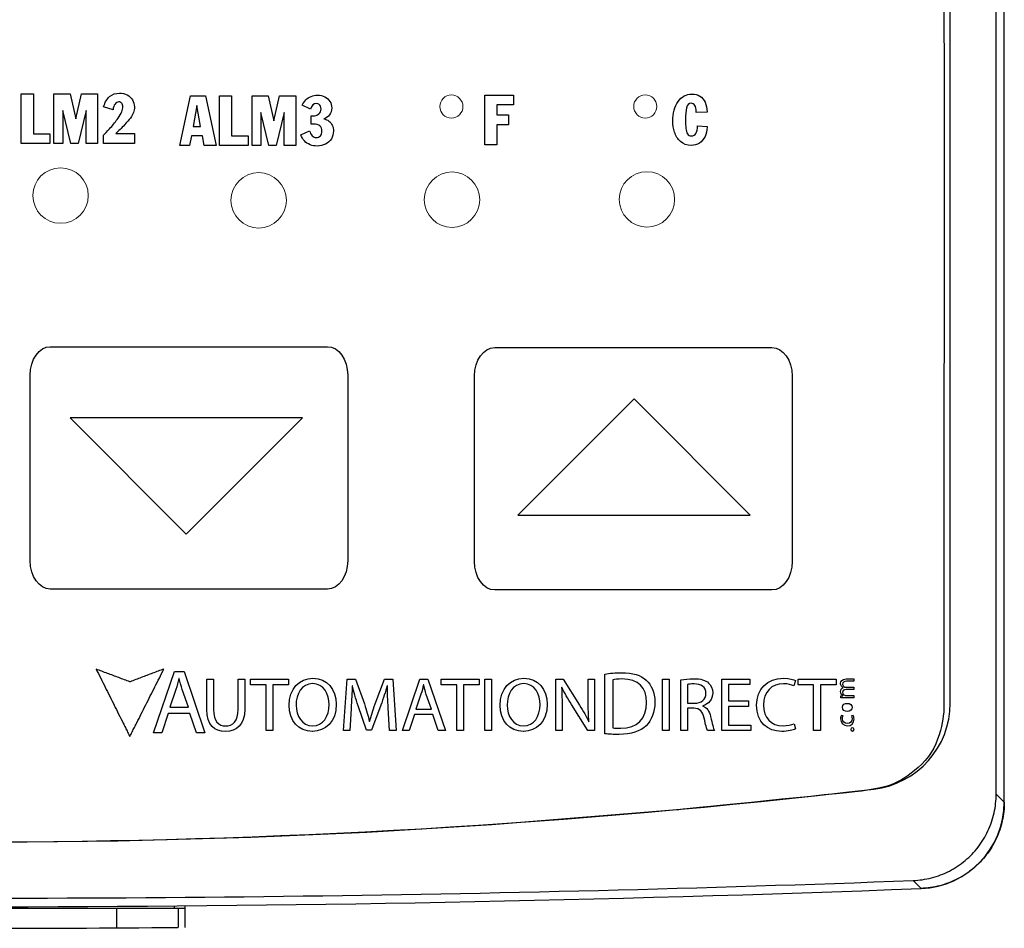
# Model space of a CAD drawing. Header units: inches. Extents: x 515.8 to 530.8, y 504.7 to 513.4.
# Tile 4 of 17: x 519.2 to 521, y 504.7 to 506.4. Entities that reach past the tile are written whole.
import ezdxf

# ---------------------------------------------------------------- set-up
doc = ezdxf.new("R2010")
doc.units = ezdxf.units.IN
doc.header["$LTSCALE"] = 8
doc.header["$MEASUREMENT"] = 0
doc.layers.add('layer 1', color=7, linetype='Continuous')

msp = doc.modelspace()

# ---------------------------------------------------------------- linework, layer by layer
at = {"color": 7, "linetype": 'Continuous'}
for p, q in [((520.9676, 504.9545), (520.9676, 508.3521)), ((520.9527, 504.9687), (520.9527, 508.3379)), ((520.869, 505.1349), (520.869, 508.1717)), ((519.4524, 504.7651), (519.4524, 504.761)), ((519.4721, 504.7652), (519.4721, 504.7259)), ((518.6835, 504.761), (519.4721, 504.761)), ((519.3474, 504.761), (519.3474, 504.725)), ((519.4597, 504.761), (519.4597, 504.7258))]:
    msp.add_line(p, q, dxfattribs=at)
for centre, radius, start, end in [((520.7113, 505.1349), 0.1577, 276.6822, 0), ((519.0778, 519.0772), 14.1954, 263.31779, 276.68221), ((520.8098, 504.9545), 0.1577, 272.1987, 0), ((519.0778, 550.0667), 45.3032, 267.80115, 272.19885), ((519.0778, 550.0169), 45.2927, 269.51695, 270.48305)]:
    msp.add_arc(centre, radius, start, end, dxfattribs=at)
for points, start_tangent, end_tangent in [([(520.801, 504.8113), (520.8347, 504.8163), (520.8673, 504.8287), (520.8962, 504.8479), (520.9198, 504.8723), (520.9378, 504.9019), (520.949, 504.9349), (520.9527, 504.9687)], (0.999301, 0.037385), (0, 1)), ([(520.9527, 504.9687), (520.9577, 504.964), (520.9626, 504.9592), (520.9676, 504.9544)], (0.720434, -0.693523), (0.720544, -0.693409)), ([(520.9676, 504.9544), (520.9639, 504.9206), (520.9527, 504.8876), (520.9347, 504.858), (520.9111, 504.8335), (520.8822, 504.8143), (520.8497, 504.8019), (520.816, 504.7969)], (0, -1), (-0.999264, -0.038368)), ([(517.3547, 504.8113), (518.5033, 504.7827), (519.6523, 504.7827), (520.801, 504.8113)], (0.999301, -0.037385), (0.999301, 0.037385)), ([(520.801, 504.8113), (520.806, 504.8065), (520.811, 504.8017), (520.816, 504.7969)], (0.72164, -0.692268), (0.721751, -0.692153))]:
    msp.add_spline(points, degree=3, dxfattribs=dict(at, start_tangent=start_tangent, end_tangent=end_tangent))
at = {"layer": 'layer 1', "color": 7}
for points in [[(520.8574, 506.4866), (520.8574, 506.4866), (520.858, 506.1927), (520.858, 506.1927)], [(519.1737, 506.1562), (519.1737, 506.1562), (519.1737, 506.2464), (519.1737, 506.2464)], [(519.1737, 506.2464), (519.1737, 506.2464), (519.1957, 506.2464), (519.1957, 506.2464)], [(519.1957, 506.2464), (519.1957, 506.2464), (519.1957, 506.1734), (519.1957, 506.1734)], [(519.2332, 506.1562), (519.2332, 506.1562), (519.2332, 506.2464), (519.2332, 506.2464)], [(519.2332, 506.2464), (519.2332, 506.2464), (519.2628, 506.2464), (519.2628, 506.2464)], [(519.2628, 506.2464), (519.2628, 506.2464), (519.2731, 506.2012), (519.2731, 506.2012)], [(519.2731, 506.2012), (519.2731, 506.2012), (519.2836, 506.2464), (519.2836, 506.2464)], [(519.2836, 506.2464), (519.2836, 506.2464), (519.313, 506.2464), (519.313, 506.2464)], [(519.313, 506.2464), (519.313, 506.2464), (519.313, 506.1562), (519.313, 506.1562)], [(519.3239, 506.2227), (519.3262, 506.231), (519.3298, 506.2373), (519.3348, 506.2416)], [(519.3668, 506.2446), (519.3709, 506.2424), (519.3742, 506.2394), (519.3765, 506.2355)], [(519.4627, 506.1526), (519.4627, 506.1526), (519.4822, 506.2428), (519.4822, 506.2428)], [(519.4822, 506.2428), (519.4822, 506.2428), (519.5101, 506.2428), (519.5101, 506.2428)], [(519.5101, 506.2428), (519.5101, 506.2428), (519.5292, 506.1526), (519.5292, 506.1526)], [(519.5352, 506.1526), (519.5352, 506.1526), (519.5352, 506.2428), (519.5352, 506.2428)], [(519.5352, 506.2428), (519.5352, 506.2428), (519.5571, 506.2428), (519.5571, 506.2428)], [(519.5571, 506.2428), (519.5571, 506.2428), (519.5571, 506.1698), (519.5571, 506.1698)], [(519.5947, 506.1526), (519.5947, 506.1526), (519.5947, 506.2428), (519.5947, 506.2428)], [(519.5947, 506.2428), (519.5947, 506.2428), (519.6243, 506.2428), (519.6243, 506.2428)], [(519.6243, 506.2428), (519.6243, 506.2428), (519.6345, 506.1975), (519.6345, 506.1975)], [(519.6345, 506.1975), (519.6345, 506.1975), (519.6451, 506.2428), (519.6451, 506.2428)], [(519.6451, 506.2428), (519.6451, 506.2428), (519.6745, 506.2428), (519.6745, 506.2428)], [(519.6745, 506.2428), (519.6745, 506.2428), (519.6745, 506.1526), (519.6745, 506.1526)], [(519.6928, 506.2355), (519.6956, 506.2383), (519.6988, 506.2405), (519.7026, 506.242)], [(519.7276, 506.2413), (519.7316, 506.2392), (519.7347, 506.2364), (519.7369, 506.2328)], [(520.0198, 506.1538), (520.0198, 506.1538), (520.0198, 506.244), (520.0198, 506.244)], [(520.0198, 506.244), (520.0198, 506.244), (520.0721, 506.244), (520.0721, 506.244)], [(520.0721, 506.244), (520.0721, 506.244), (520.0721, 506.2268), (520.0721, 506.2268)], [(520.3724, 506.2327), (520.3755, 506.2371), (520.3792, 506.2404), (520.3835, 506.2428)], [(520.4122, 506.2425), (520.4163, 506.2399), (520.4194, 506.2361), (520.4216, 506.2312)], [(519.3411, 506.2176), (519.3411, 506.2176), (519.3239, 506.2227), (519.3239, 506.2227)], [(519.3447, 506.2279), (519.3427, 506.2253), (519.3415, 506.2218), (519.3411, 506.2176)], [(519.4941, 506.2251), (519.4941, 506.2251), (519.4876, 506.1869), (519.4876, 506.1869)], [(519.5009, 506.1869), (519.5009, 506.1869), (519.4941, 506.2251), (519.4941, 506.2251)], [(519.6865, 506.2259), (519.6879, 506.2295), (519.69, 506.2328), (519.6928, 506.2355)], [(519.7014, 506.2185), (519.7014, 506.2185), (519.6865, 506.2259), (519.6865, 506.2259)], [(520.0721, 506.2268), (520.0721, 506.2268), (520.0417, 506.2268), (520.0417, 506.2268)], [(520.0417, 506.2268), (520.0417, 506.2268), (520.0417, 506.2081), (520.0417, 506.2081)], [(520.3652, 506.2169), (520.3669, 506.223), (520.3693, 506.2283), (520.3724, 506.2327)], [(520.4053, 506.2149), (520.4053, 506.2192), (520.4045, 506.2227), (520.4027, 506.2254)], [(520.4216, 506.2312), (520.4238, 506.2263), (520.4251, 506.2203), (520.4253, 506.2133)], [(519.2495, 506.216), (519.2495, 506.216), (519.2495, 506.1562), (519.2495, 506.1562)], [(519.2643, 506.1562), (519.2643, 506.1562), (519.2495, 506.216), (519.2495, 506.216)], [(519.2921, 506.216), (519.2921, 506.216), (519.2773, 506.1562), (519.2773, 506.1562)], [(519.2921, 506.1562), (519.2921, 506.1562), (519.2921, 506.216), (519.2921, 506.216)], [(519.3438, 506.1935), (519.3459, 506.1962), (519.3481, 506.1991), (519.3505, 506.2025)], [(519.3729, 506.2024), (519.3703, 506.1988), (519.3667, 506.1947), (519.3621, 506.19)], [(519.3784, 506.2124), (519.3773, 506.2093), (519.3755, 506.2059), (519.3729, 506.2024)], [(519.611, 506.2124), (519.611, 506.2124), (519.611, 506.1526), (519.611, 506.1526)], [(519.6257, 506.1526), (519.6257, 506.1526), (519.611, 506.2124), (519.611, 506.2124)], [(519.6536, 506.2124), (519.6536, 506.2124), (519.6387, 506.1526), (519.6387, 506.1526)], [(519.6536, 506.1526), (519.6536, 506.1526), (519.6536, 506.2124), (519.6536, 506.2124)], [(519.7026, 506.1912), (519.7026, 506.1912), (519.7026, 506.2066), (519.7026, 506.2066)], [(519.7364, 506.2084), (519.7338, 506.2049), (519.7302, 506.2024), (519.7255, 506.201)], [(519.7255, 506.201), (519.7292, 506.2002), (519.7323, 506.1989), (519.735, 506.1969)], [(520.0417, 506.2081), (520.0417, 506.2081), (520.0626, 506.2081), (520.0626, 506.2081)], [(520.0626, 506.2081), (520.0626, 506.2081), (520.0626, 506.1903), (520.0626, 506.1903)], [(520.4051, 506.2126), (520.4051, 506.2126), (520.4053, 506.2149), (520.4053, 506.2149)], [(520.4253, 506.2133), (520.4253, 506.2133), (520.4051, 506.2126), (520.4051, 506.2126)], [(519.3252, 506.1726), (519.3301, 506.1778), (519.3339, 506.1819), (519.3366, 506.185)], [(519.3366, 506.185), (519.3394, 506.1881), (519.3418, 506.1909), (519.3438, 506.1935)], [(519.3621, 506.19), (519.3566, 506.1841), (519.3512, 506.1789), (519.346, 506.1745)], [(519.4876, 506.1869), (519.4876, 506.1869), (519.5009, 506.1869), (519.5009, 506.1869)], [(520.0417, 506.1903), (520.0417, 506.1903), (520.0417, 506.1538), (520.0417, 506.1538)], [(520.0626, 506.1903), (520.0626, 506.1903), (520.0417, 506.1903), (520.0417, 506.1903)], [(520.3864, 506.1836), (520.3868, 506.1795), (520.3878, 506.1762), (520.3894, 506.1736)], [(520.4079, 506.1881), (520.4079, 506.1881), (520.4252, 506.187), (520.4252, 506.187)], [(520.4252, 506.1859), (520.4252, 506.1795), (520.424, 506.1737), (520.4215, 506.1687)], [(520.4252, 506.187), (520.4252, 506.187), (520.4252, 506.1859), (520.4252, 506.1859)], [(520.858, 506.1927), (520.858, 506.1927), (520.858, 505.9), (520.858, 505.9)], [(519.1957, 506.1734), (519.1957, 506.1734), (519.226, 506.1734), (519.226, 506.1734)], [(519.226, 506.1734), (519.226, 506.1734), (519.226, 506.1562), (519.226, 506.1562)], [(519.3239, 506.1711), (519.3239, 506.1711), (519.3252, 506.1726), (519.3252, 506.1726)], [(519.3239, 506.1562), (519.3239, 506.1562), (519.3239, 506.1711), (519.3239, 506.1711)], [(519.346, 506.1745), (519.346, 506.1745), (519.3801, 506.1745), (519.3801, 506.1745)], [(519.3801, 506.1745), (519.3801, 506.1745), (519.3801, 506.1562), (519.3801, 506.1562)], [(519.4844, 506.17), (519.4844, 506.17), (519.4809, 506.1526), (519.4809, 506.1526)], [(519.5041, 506.17), (519.5041, 506.17), (519.4844, 506.17), (519.4844, 506.17)], [(519.5076, 506.1526), (519.5076, 506.1526), (519.5041, 506.17), (519.5041, 506.17)], [(519.5571, 506.1698), (519.5571, 506.1698), (519.5875, 506.1698), (519.5875, 506.1698)], [(519.5875, 506.1698), (519.5875, 506.1698), (519.5875, 506.1526), (519.5875, 506.1526)], [(519.6838, 506.1721), (519.6838, 506.1721), (519.6999, 506.1791), (519.6999, 506.1791)], [(519.6903, 506.1608), (519.6875, 506.1639), (519.6853, 506.1677), (519.6838, 506.1721)], [(519.6999, 506.1791), (519.7008, 506.1753), (519.7023, 506.1724), (519.7045, 506.1702)], [(519.7395, 506.1646), (519.7369, 506.1604), (519.7334, 506.1572), (519.7289, 506.1548)], [(520.3767, 506.1595), (520.3716, 506.1642), (520.3681, 506.1698), (520.3659, 506.1765)], [(520.4215, 506.1687), (520.4191, 506.1636), (520.4156, 506.1596), (520.4112, 506.1568)], [(519.226, 506.1562), (519.226, 506.1562), (519.1737, 506.1562), (519.1737, 506.1562)], [(519.2495, 506.1562), (519.2495, 506.1562), (519.2332, 506.1562), (519.2332, 506.1562)], [(519.2773, 506.1562), (519.2773, 506.1562), (519.2643, 506.1562), (519.2643, 506.1562)], [(519.313, 506.1562), (519.313, 506.1562), (519.2921, 506.1562), (519.2921, 506.1562)], [(519.3801, 506.1562), (519.3801, 506.1562), (519.3239, 506.1562), (519.3239, 506.1562)], [(519.4809, 506.1526), (519.4809, 506.1526), (519.4627, 506.1526), (519.4627, 506.1526)], [(519.5292, 506.1526), (519.5292, 506.1526), (519.5076, 506.1526), (519.5076, 506.1526)], [(519.5875, 506.1526), (519.5875, 506.1526), (519.5352, 506.1526), (519.5352, 506.1526)], [(519.611, 506.1526), (519.611, 506.1526), (519.5947, 506.1526), (519.5947, 506.1526)], [(519.6387, 506.1526), (519.6387, 506.1526), (519.6257, 506.1526), (519.6257, 506.1526)], [(519.6745, 506.1526), (519.6745, 506.1526), (519.6536, 506.1526), (519.6536, 506.1526)], [(519.7006, 506.1537), (519.6966, 506.1554), (519.6932, 506.1577), (519.6903, 506.1608)], [(520.0417, 506.1538), (520.0417, 506.1538), (520.0198, 506.1538), (520.0198, 506.1538)], [(520.3961, 506.1526), (520.3882, 506.1526), (520.3817, 506.1549), (520.3767, 506.1595)], [(520.4112, 506.1568), (520.4067, 506.154), (520.4017, 506.1526), (520.3961, 506.1526)], [(520.858, 505.9), (520.858, 505.9), (520.8574, 505.6096), (520.8574, 505.6096)], [(519.1898, 505.7333), (519.1898, 505.762), (519.2062, 505.7853), (519.2266, 505.7853)], [(519.2266, 505.7853), (519.2266, 505.7853), (519.7326, 505.7853), (519.7326, 505.7853)], [(519.7326, 505.7853), (519.7529, 505.7853), (519.7694, 505.762), (519.7694, 505.7333)], [(520.0008, 505.7318), (520.0008, 505.7604), (520.0173, 505.7837), (520.0376, 505.7837)], [(520.0376, 505.7837), (520.0376, 505.7837), (520.5436, 505.7837), (520.5436, 505.7837)], [(520.5436, 505.7837), (520.5639, 505.7837), (520.5804, 505.7604), (520.5804, 505.7318)], [(519.1898, 505.395), (519.1898, 505.395), (519.1898, 505.7333), (519.1898, 505.7333)], [(519.7694, 505.7333), (519.7694, 505.7333), (519.7694, 505.395), (519.7694, 505.395)], [(520.0008, 505.3935), (520.0008, 505.3935), (520.0008, 505.7318), (520.0008, 505.7318)], [(520.5804, 505.7318), (520.5804, 505.7318), (520.5804, 505.3935), (520.5804, 505.3935)], [(520.2919, 505.6904), (520.2919, 505.6904), (520.0798, 505.4782), (520.0798, 505.4782)], [(520.5037, 505.4782), (520.5037, 505.4782), (520.2919, 505.6904), (520.2919, 505.6904)], [(519.6866, 505.6556), (519.6866, 505.6556), (519.2626, 505.6556), (519.2626, 505.6556)], [(519.2626, 505.6556), (519.2626, 505.6556), (519.4744, 505.4434), (519.4744, 505.4434)], [(519.4744, 505.4434), (519.4744, 505.4434), (519.6866, 505.6556), (519.6866, 505.6556)], [(520.8574, 505.6096), (520.8574, 505.6096), (520.8574, 505.3192), (520.8574, 505.3192)], [(520.0798, 505.4782), (520.0798, 505.4782), (520.5037, 505.4782), (520.5037, 505.4782)], [(519.2266, 505.343), (519.2062, 505.343), (519.1898, 505.3663), (519.1898, 505.395)], [(519.7694, 505.395), (519.7694, 505.3663), (519.7529, 505.343), (519.7326, 505.343)], [(520.0376, 505.3415), (520.0173, 505.3415), (520.0008, 505.3647), (520.0008, 505.3935)], [(520.5804, 505.3935), (520.5804, 505.3647), (520.5639, 505.3415), (520.5436, 505.3415)], [(519.7326, 505.343), (519.7326, 505.343), (519.2266, 505.343), (519.2266, 505.343)], [(520.5436, 505.3415), (520.5436, 505.3415), (520.0376, 505.3415), (520.0376, 505.3415)], [(520.8574, 505.3192), (520.8574, 505.3192), (520.8574, 505.1216), (520.8574, 505.1216)], [(519.3103, 505.197), (519.3131, 505.1915), (519.3158, 505.186), (519.3186, 505.1806)], [(519.3206, 505.1931), (519.3172, 505.1943), (519.3138, 505.1956), (519.3103, 505.197)], [(519.4338, 505.1972), (519.4304, 505.1959), (519.427, 505.1947), (519.4235, 505.1934)], [(519.4256, 505.1808), (519.4283, 505.1863), (519.4311, 505.1917), (519.4338, 505.1972)], [(519.3186, 505.1806), (519.3213, 505.1751), (519.324, 505.1696), (519.3267, 505.1641)], [(519.3309, 505.1892), (519.3275, 505.1905), (519.324, 505.1918), (519.3206, 505.1931)], [(519.3412, 505.1854), (519.3378, 505.1866), (519.3343, 505.1879), (519.3309, 505.1892)], [(519.3515, 505.1815), (519.3481, 505.1828), (519.3447, 505.1841), (519.3412, 505.1854)], [(519.3618, 505.1777), (519.3584, 505.179), (519.3549, 505.1802), (519.3515, 505.1815)], [(519.3718, 505.1739), (519.3684, 505.1752), (519.3651, 505.1764), (519.3618, 505.1777)], [(519.3824, 505.1779), (519.3789, 505.1766), (519.3755, 505.1753), (519.3721, 505.174)], [(519.4132, 505.1895), (519.4098, 505.1882), (519.4064, 505.1869), (519.4029, 505.1856)], [(519.4235, 505.1934), (519.4201, 505.1921), (519.4167, 505.1908), (519.4132, 505.1895)], [(519.4152, 505.0809), (519.4152, 505.0809), (519.4533, 505.1929), (519.4533, 505.1929)], [(519.4174, 505.1645), (519.4201, 505.1699), (519.4228, 505.1754), (519.4256, 505.1808)], [(519.4533, 505.1929), (519.4533, 505.1929), (519.4708, 505.1929), (519.4708, 505.1929)], [(519.4613, 505.1801), (519.4598, 505.1736), (519.4579, 505.1666), (519.4558, 505.1598)], [(519.4618, 505.1801), (519.4618, 505.1801), (519.4613, 505.1801), (519.4613, 505.1801)], [(519.4674, 505.1596), (519.4651, 505.1669), (519.4634, 505.1736), (519.4618, 505.1801)], [(519.4708, 505.1929), (519.4708, 505.1929), (519.5089, 505.0809), (519.5089, 505.0809)], [(519.5122, 505.1235), (519.5122, 505.1235), (519.5122, 505.1788), (519.5122, 505.1788)], [(519.5122, 505.1788), (519.5122, 505.1788), (519.5245, 505.1788), (519.5245, 505.1788)], [(519.5245, 505.1788), (519.5245, 505.1788), (519.5245, 505.1231), (519.5245, 505.1231)], [(519.5692, 505.1231), (519.5692, 505.1231), (519.5692, 505.1788), (519.5692, 505.1788)], [(519.5692, 505.1788), (519.5692, 505.1788), (519.5815, 505.1788), (519.5815, 505.1788)], [(519.5815, 505.1788), (519.5815, 505.1788), (519.5815, 505.1239), (519.5815, 505.1239)], [(519.5918, 505.1788), (519.5918, 505.1788), (519.6613, 505.1788), (519.6613, 505.1788)], [(519.5918, 505.1685), (519.5918, 505.1685), (519.5918, 505.1788), (519.5918, 505.1788)], [(519.6613, 505.1788), (519.6613, 505.1788), (519.6613, 505.1685), (519.6613, 505.1685)], [(519.7616, 505.0849), (519.7616, 505.0849), (519.7681, 505.1788), (519.7681, 505.1788)], [(519.7681, 505.1788), (519.7681, 505.1788), (519.7836, 505.1788), (519.7836, 505.1788)], [(519.7836, 505.1788), (519.7836, 505.1788), (519.7997, 505.1334), (519.7997, 505.1334)], [(519.8194, 505.1334), (519.8194, 505.1334), (519.8362, 505.1788), (519.8362, 505.1788)], [(519.8362, 505.1788), (519.8362, 505.1788), (519.8516, 505.1788), (519.8516, 505.1788)], [(519.8516, 505.1788), (519.8516, 505.1788), (519.8575, 505.0849), (519.8575, 505.0849)], [(519.8691, 505.0849), (519.8691, 505.0849), (519.9009, 505.1788), (519.9009, 505.1788)], [(519.9009, 505.1788), (519.9009, 505.1788), (519.9156, 505.1788), (519.9156, 505.1788)], [(519.9156, 505.1788), (519.9156, 505.1788), (519.9477, 505.0849), (519.9477, 505.0849)], [(519.9397, 505.1788), (519.9397, 505.1788), (520.0093, 505.1788), (520.0093, 505.1788)], [(519.9397, 505.1685), (519.9397, 505.1685), (519.9397, 505.1788), (519.9397, 505.1788)], [(520.0093, 505.1788), (520.0093, 505.1788), (520.0093, 505.1685), (520.0093, 505.1685)], [(520.0196, 505.0849), (520.0196, 505.0849), (520.0196, 505.1788), (520.0196, 505.1788)], [(520.0196, 505.1788), (520.0196, 505.1788), (520.0319, 505.1788), (520.0319, 505.1788)], [(520.0319, 505.1788), (520.0319, 505.1788), (520.0319, 505.0849), (520.0319, 505.0849)], [(520.1491, 505.0849), (520.1491, 505.0849), (520.1491, 505.1788), (520.1491, 505.1788)], [(520.1491, 505.1788), (520.1491, 505.1788), (520.1625, 505.1788), (520.1625, 505.1788)], [(520.1625, 505.1788), (520.1625, 505.1788), (520.1924, 505.1313), (520.1924, 505.1313)], [(520.2082, 505.1788), (520.2082, 505.1788), (520.2196, 505.1788), (520.2196, 505.1788)], [(520.2082, 505.1393), (520.2082, 505.1393), (520.2082, 505.1788), (520.2082, 505.1788)], [(520.2196, 505.1788), (520.2196, 505.1788), (520.2196, 505.0849), (520.2196, 505.0849)], [(520.2386, 505.0792), (520.2386, 505.0792), (520.2386, 505.1881), (520.2386, 505.1881)], [(520.2531, 505.1776), (520.2531, 505.1776), (520.2531, 505.09), (520.2531, 505.09)], [(520.3439, 505.0849), (520.3439, 505.0849), (520.3439, 505.1788), (520.3439, 505.1788)], [(520.3439, 505.1788), (520.3439, 505.1788), (520.3562, 505.1788), (520.3562, 505.1788)], [(520.3562, 505.1788), (520.3562, 505.1788), (520.3562, 505.0849), (520.3562, 505.0849)], [(520.3774, 505.0849), (520.3774, 505.0849), (520.3774, 505.1774), (520.3774, 505.1774)], [(520.4523, 505.0849), (520.4523, 505.0849), (520.4523, 505.1788), (520.4523, 505.1788)], [(520.4523, 505.1788), (520.4523, 505.1788), (520.5031, 505.1788), (520.5031, 505.1788)], [(520.5031, 505.1788), (520.5031, 505.1788), (520.5031, 505.1687), (520.5031, 505.1687)], [(520.5868, 505.1762), (520.5868, 505.1762), (520.5837, 505.1663), (520.5837, 505.1663)], [(520.5911, 505.1788), (520.5911, 505.1788), (520.6607, 505.1788), (520.6607, 505.1788)], [(520.5911, 505.1685), (520.5911, 505.1685), (520.5911, 505.1788), (520.5911, 505.1788)], [(520.6607, 505.1788), (520.6607, 505.1788), (520.6607, 505.1685), (520.6607, 505.1685)], [(520.679, 505.1791), (520.679, 505.1791), (520.6928, 505.1791), (520.6928, 505.1791)], [(520.6928, 505.1791), (520.6928, 505.1791), (520.6928, 505.1748), (520.6928, 505.1748)], [(519.3267, 505.1641), (519.3295, 505.1587), (519.3322, 505.1532), (519.335, 505.1478)], [(519.3721, 505.174), (519.372, 505.174), (519.3719, 505.174), (519.3718, 505.1739)], [(519.4091, 505.1481), (519.4118, 505.1535), (519.4145, 505.159), (519.4174, 505.1645)], [(519.4558, 505.1598), (519.4558, 505.1598), (519.4448, 505.1274), (519.4448, 505.1274)], [(519.4786, 505.1274), (519.4786, 505.1274), (519.4674, 505.1596), (519.4674, 505.1596)], [(519.6204, 505.1685), (519.6204, 505.1685), (519.5918, 505.1685), (519.5918, 505.1685)], [(519.6204, 505.0849), (519.6204, 505.0849), (519.6204, 505.1685), (519.6204, 505.1685)], [(519.6613, 505.1685), (519.6613, 505.1685), (519.6326, 505.1685), (519.6326, 505.1685)], [(519.6326, 505.1685), (519.6326, 505.1685), (519.6326, 505.0849), (519.6326, 505.0849)], [(519.7775, 505.1667), (519.7772, 505.155), (519.7765, 505.1393), (519.7756, 505.1251)], [(519.7778, 505.1667), (519.7778, 505.1667), (519.7775, 505.1667), (519.7775, 505.1667)], [(519.7885, 505.1302), (519.784, 505.1436), (519.7804, 505.1555), (519.7778, 505.1667)], [(519.8415, 505.1667), (519.8381, 505.1558), (519.8343, 505.144), (519.8296, 505.131)], [(519.8417, 505.1667), (519.8417, 505.1667), (519.8415, 505.1667), (519.8415, 505.1667)], [(519.8433, 505.1261), (519.8426, 505.1392), (519.8417, 505.1552), (519.8417, 505.1667)], [(519.9077, 505.1681), (519.9064, 505.1626), (519.9049, 505.1568), (519.9031, 505.1511)], [(519.9081, 505.1681), (519.9081, 505.1681), (519.9077, 505.1681), (519.9077, 505.1681)], [(519.9128, 505.1509), (519.9108, 505.1571), (519.9094, 505.1626), (519.9081, 505.1681)], [(519.9683, 505.1685), (519.9683, 505.1685), (519.9397, 505.1685), (519.9397, 505.1685)], [(519.9683, 505.0849), (519.9683, 505.0849), (519.9683, 505.1685), (519.9683, 505.1685)], [(520.0093, 505.1685), (520.0093, 505.1685), (519.9806, 505.1685), (519.9806, 505.1685)], [(519.9806, 505.1685), (519.9806, 505.1685), (519.9806, 505.0849), (519.9806, 505.0849)], [(520.1602, 505.1639), (520.1602, 505.1639), (520.1597, 505.1638), (520.1597, 505.1638)], [(520.1597, 505.1638), (520.1605, 505.1519), (520.1605, 505.1406), (520.1605, 505.125)], [(520.1776, 505.1325), (520.171, 505.143), (520.1647, 505.1537), (520.1602, 505.1639)], [(520.3895, 505.1689), (520.3895, 505.1689), (520.3895, 505.1348), (520.3895, 505.1348)], [(520.5031, 505.1687), (520.5031, 505.1687), (520.4645, 505.1687), (520.4645, 505.1687)], [(520.4645, 505.1687), (520.4645, 505.1687), (520.4645, 505.139), (520.4645, 505.139)], [(520.6196, 505.1685), (520.6196, 505.1685), (520.5911, 505.1685), (520.5911, 505.1685)], [(520.6196, 505.0849), (520.6196, 505.0849), (520.6196, 505.1685), (520.6196, 505.1685)], [(520.6319, 505.1685), (520.6319, 505.1685), (520.6319, 505.0849), (520.6319, 505.0849)], [(520.6607, 505.1685), (520.6607, 505.1685), (520.6319, 505.1685), (520.6319, 505.1685)], [(520.6735, 505.1631), (520.6722, 505.1639), (520.6712, 505.1649), (520.6704, 505.1659)], [(520.6735, 505.163), (520.6735, 505.163), (520.6735, 505.1631), (520.6735, 505.1631)], [(520.6762, 505.1644), (520.6767, 505.1641), (520.6776, 505.164), (520.6783, 505.164)], [(520.6783, 505.164), (520.6783, 505.164), (520.6928, 505.164), (520.6928, 505.164)], [(520.6928, 505.1598), (520.6928, 505.1598), (520.6787, 505.1598), (520.6787, 505.1598)], [(520.6928, 505.1748), (520.6928, 505.1748), (520.6795, 505.1748), (520.6795, 505.1748)], [(520.6928, 505.164), (520.6928, 505.164), (520.6928, 505.1598), (520.6928, 505.1598)], [(519.335, 505.1478), (519.3377, 505.1423), (519.3404, 505.1369), (519.3431, 505.1314)], [(519.4008, 505.1317), (519.4036, 505.1372), (519.4063, 505.1426), (519.4091, 505.1481)], [(519.9031, 505.1511), (519.9031, 505.1511), (519.8938, 505.1239), (519.8938, 505.1239)], [(519.9221, 505.1239), (519.9221, 505.1239), (519.9128, 505.1509), (519.9128, 505.1509)], [(520.6693, 505.1483), (520.6693, 505.1483), (520.6731, 505.1485), (520.6731, 505.1485)], [(520.6693, 505.1445), (520.6693, 505.1445), (520.6693, 505.1483), (520.6693, 505.1483)], [(520.6757, 505.1447), (520.6732, 505.1447), (520.6713, 505.1446), (520.6693, 505.1445)], [(520.6731, 505.1485), (520.6731, 505.1485), (520.6731, 505.1486), (520.6731, 505.1486)], [(520.6928, 505.1447), (520.6928, 505.1447), (520.6757, 505.1447), (520.6757, 505.1447)], [(520.6766, 505.1493), (520.6772, 505.149), (520.6779, 505.1489), (520.6786, 505.1489)], [(520.6786, 505.1489), (520.6786, 505.1489), (520.6928, 505.1489), (520.6928, 505.1489)], [(520.6928, 505.1489), (520.6928, 505.1489), (520.6928, 505.1447), (520.6928, 505.1447)], [(519.3431, 505.1314), (519.3458, 505.1259), (519.3486, 505.1204), (519.3513, 505.115)], [(519.3926, 505.1153), (519.3953, 505.1208), (519.3981, 505.1262), (519.4008, 505.1317)], [(519.4448, 505.1274), (519.4448, 505.1274), (519.4786, 505.1274), (519.4786, 505.1274)], [(519.7756, 505.1251), (519.7756, 505.1251), (519.7732, 505.0849), (519.7732, 505.0849)], [(519.8038, 505.0854), (519.8038, 505.0854), (519.7885, 505.1302), (519.7885, 505.1302)], [(519.7997, 505.1334), (519.8035, 505.1218), (519.8066, 505.1115), (519.8091, 505.1017)], [(519.8094, 505.1017), (519.8119, 505.1112), (519.8153, 505.1215), (519.8194, 505.1334)], [(519.8296, 505.131), (519.8296, 505.131), (519.813, 505.0854), (519.813, 505.0854)], [(519.8455, 505.0849), (519.8455, 505.0849), (519.8433, 505.1261), (519.8433, 505.1261)], [(519.8938, 505.1239), (519.8938, 505.1239), (519.9221, 505.1239), (519.9221, 505.1239)], [(520.1605, 505.125), (520.1605, 505.125), (520.1605, 505.0849), (520.1605, 505.0849)], [(520.2074, 505.0849), (520.2074, 505.0849), (520.1776, 505.1325), (520.1776, 505.1325)], [(520.1924, 505.1313), (520.1993, 505.1203), (520.2049, 505.1105), (520.2092, 505.1008)], [(520.2096, 505.1009), (520.2085, 505.1134), (520.2082, 505.1248), (520.2082, 505.1393)], [(520.2676, 505.0893), (520.2981, 505.0892), (520.3147, 505.1065), (520.3147, 505.1364)], [(520.3895, 505.1348), (520.3895, 505.1348), (520.4019, 505.1348), (520.4019, 505.1348)], [(520.3895, 505.1255), (520.3895, 505.1255), (520.3895, 505.0849), (520.3895, 505.0849)], [(520.401, 505.1255), (520.401, 505.1255), (520.3895, 505.1255), (520.3895, 505.1255)], [(520.4199, 505.1073), (520.4171, 505.1203), (520.412, 505.1251), (520.401, 505.1255)], [(520.4177, 505.13), (520.4177, 505.13), (520.4177, 505.1296), (520.4177, 505.1296)], [(520.4177, 505.1296), (520.4248, 505.1271), (520.4292, 505.1204), (520.4315, 505.1107)], [(520.4645, 505.139), (520.4645, 505.139), (520.5009, 505.139), (520.5009, 505.139)], [(520.5009, 505.1289), (520.5009, 505.1289), (520.4645, 505.1289), (520.4645, 505.1289)], [(520.4645, 505.1289), (520.4645, 505.1289), (520.4645, 505.095), (520.4645, 505.095)], [(520.5009, 505.139), (520.5009, 505.139), (520.5009, 505.1289), (520.5009, 505.1289)], [(520.6901, 505.1273), (520.6901, 505.1273), (520.6901, 505.1272), (520.6901, 505.1272)], [(520.6934, 505.1271), (520.6934, 505.1271), (520.6934, 505.1271), (520.6934, 505.1271)], [(520.6934, 505.1271), (520.6934, 505.1271), (520.6934, 505.1271), (520.6934, 505.1271)], [(519.3513, 505.115), (519.3541, 505.1095), (519.3568, 505.1041), (519.3595, 505.0986)], [(519.3844, 505.099), (519.3871, 505.1044), (519.3899, 505.1098), (519.3926, 505.1153)], [(519.4418, 505.1161), (519.4418, 505.1161), (519.4302, 505.0809), (519.4302, 505.0809)], [(519.4815, 505.1161), (519.4815, 505.1161), (519.4418, 505.1161), (519.4418, 505.1161)], [(519.4935, 505.0809), (519.4935, 505.0809), (519.4815, 505.1161), (519.4815, 505.1161)], [(519.8913, 505.1144), (519.8913, 505.1144), (519.8816, 505.0849), (519.8816, 505.0849)], [(519.9247, 505.1144), (519.9247, 505.1144), (519.8913, 505.1144), (519.8913, 505.1144)], [(519.9347, 505.0849), (519.9347, 505.0849), (519.9247, 505.1144), (519.9247, 505.1144)], [(520.426, 505.0849), (520.4245, 505.0875), (520.4224, 505.0956), (520.4199, 505.1073)], [(520.4315, 505.1107), (520.4346, 505.0975), (520.4368, 505.0885), (520.4386, 505.0849)], [(520.6733, 505.1116), (520.6733, 505.1116), (520.67, 505.1126), (520.67, 505.1126)], [(520.692, 505.1125), (520.692, 505.1125), (520.6888, 505.1118), (520.6888, 505.1118)], [(520.8574, 505.1216), (520.8574, 505.1216), (520.8539, 505.0567), (520.8168, 505.0236)], [(519.3595, 505.0986), (519.3602, 505.0973), (519.3608, 505.0959), (519.3616, 505.0945)], [(519.3616, 505.0945), (519.3623, 505.0932), (519.3629, 505.0917), (519.3637, 505.0903)], [(519.3637, 505.0903), (519.3643, 505.089), (519.365, 505.0876), (519.3657, 505.0862)], [(519.3657, 505.0862), (519.3664, 505.0849), (519.3671, 505.0835), (519.3677, 505.0821)], [(519.376, 505.0824), (519.3767, 505.0838), (519.3774, 505.0852), (519.3781, 505.0866)], [(519.3781, 505.0866), (519.3788, 505.0879), (519.3795, 505.0893), (519.3802, 505.0907)], [(519.3802, 505.0907), (519.3809, 505.0921), (519.3815, 505.0934), (519.3823, 505.0948)], [(519.3823, 505.0948), (519.3829, 505.0962), (519.3836, 505.0975), (519.3844, 505.099)], [(519.7051, 505.0933), (519.7051, 505.0933), (519.7053, 505.0933), (519.7053, 505.0933)], [(519.8091, 505.1017), (519.8091, 505.1017), (519.8094, 505.1017), (519.8094, 505.1017)], [(520.0902, 505.0933), (520.0902, 505.0933), (520.0903, 505.0933), (520.0903, 505.0933)], [(520.2092, 505.1008), (520.2092, 505.1008), (520.2096, 505.1009), (520.2096, 505.1009)], [(520.2531, 505.09), (520.2567, 505.0893), (520.2619, 505.0893), (520.2676, 505.0893)], [(520.4645, 505.095), (520.4645, 505.095), (520.5052, 505.095), (520.5052, 505.095)], [(520.5052, 505.095), (520.5052, 505.095), (520.5052, 505.0849), (520.5052, 505.0849)], [(520.5841, 505.0975), (520.5841, 505.0975), (520.5865, 505.0878), (520.5865, 505.0878)], [(520.6934, 505.0869), (520.6934, 505.0869), (520.6934, 505.087), (520.6934, 505.087)], [(519.3677, 505.0821), (519.3684, 505.0807), (519.3691, 505.0794), (519.3698, 505.078)], [(519.3698, 505.078), (519.3705, 505.0767), (519.3712, 505.0753), (519.3718, 505.074)], [(519.3718, 505.074), (519.3718, 505.0741), (519.3719, 505.0741), (519.3719, 505.0742)], [(519.3719, 505.0742), (519.3726, 505.0755), (519.3733, 505.077), (519.374, 505.0783)], [(519.374, 505.0783), (519.3746, 505.0797), (519.3753, 505.081), (519.376, 505.0824)], [(519.4302, 505.0809), (519.4302, 505.0809), (519.4152, 505.0809), (519.4152, 505.0809)], [(519.5089, 505.0809), (519.5089, 505.0809), (519.4935, 505.0809), (519.4935, 505.0809)], [(519.6326, 505.0849), (519.6326, 505.0849), (519.6204, 505.0849), (519.6204, 505.0849)], [(519.7049, 505.0834), (519.7049, 505.0834), (519.7047, 505.0834), (519.7047, 505.0834)], [(519.7732, 505.0849), (519.7732, 505.0849), (519.7616, 505.0849), (519.7616, 505.0849)], [(519.813, 505.0854), (519.813, 505.0854), (519.8038, 505.0854), (519.8038, 505.0854)], [(519.8575, 505.0849), (519.8575, 505.0849), (519.8455, 505.0849), (519.8455, 505.0849)], [(519.8816, 505.0849), (519.8816, 505.0849), (519.8691, 505.0849), (519.8691, 505.0849)], [(519.9477, 505.0849), (519.9477, 505.0849), (519.9347, 505.0849), (519.9347, 505.0849)], [(519.9806, 505.0849), (519.9806, 505.0849), (519.9683, 505.0849), (519.9683, 505.0849)], [(520.0319, 505.0849), (520.0319, 505.0849), (520.0196, 505.0849), (520.0196, 505.0849)], [(520.0899, 505.0834), (520.0899, 505.0834), (520.0897, 505.0834), (520.0897, 505.0834)], [(520.1605, 505.0849), (520.1605, 505.0849), (520.1491, 505.0849), (520.1491, 505.0849)], [(520.2196, 505.0849), (520.2196, 505.0849), (520.2074, 505.0849), (520.2074, 505.0849)], [(520.3562, 505.0849), (520.3562, 505.0849), (520.3439, 505.0849), (520.3439, 505.0849)], [(520.3895, 505.0849), (520.3895, 505.0849), (520.3774, 505.0849), (520.3774, 505.0849)], [(520.4386, 505.0849), (520.4386, 505.0849), (520.426, 505.0849), (520.426, 505.0849)], [(520.5052, 505.0849), (520.5052, 505.0849), (520.4523, 505.0849), (520.4523, 505.0849)], [(520.6319, 505.0849), (520.6319, 505.0849), (520.6196, 505.0849), (520.6196, 505.0849)], [(520.8168, 505.0236), (520.7797, 504.9906), (520.7641, 504.9807), (520.6945, 504.9732)], [(520.6945, 504.9732), (520.625, 504.9657), (520.3705, 504.9402), (520.3705, 504.9402)], [(520.3705, 504.9402), (520.3705, 504.9402), (520.0326, 504.9129), (520.0326, 504.9129)], [(520.0326, 504.9129), (520.0326, 504.9129), (519.8043, 504.899), (519.8043, 504.899)], [(519.5927, 504.8897), (519.5927, 504.8897), (519.3498, 504.8834), (519.3498, 504.8834)], [(519.8043, 504.899), (519.8043, 504.899), (519.5927, 504.8897), (519.5927, 504.8897)], [(519.3498, 504.8834), (519.3498, 504.8834), (519.129, 504.881), (519.129, 504.881)]]:
    msp.add_open_spline(points, degree=3, dxfattribs=at)
for points, knots in [([(519.3348, 506.2416), (519.3397, 506.2458), (519.3459, 506.2479), (519.3531, 506.2479), (519.3531, 506.2479), (519.3581, 506.2479), (519.3626, 506.2468), (519.3668, 506.2446)], [0.52173913, 0.52173913, 0.52173913, 0.52173913, 0.56521739, 0.56521739, 0.56521739, 0.56521739, 0.60869565, 0.60869565, 0.60869565, 0.60869565]), ([(519.7026, 506.242), (519.7063, 506.2436), (519.7102, 506.2443), (519.7143, 506.2443), (519.7143, 506.2443), (519.7192, 506.2443), (519.7237, 506.2433), (519.7276, 506.2413)], [0.54545455, 0.54545455, 0.54545455, 0.54545455, 0.57575758, 0.57575758, 0.57575758, 0.57575758, 0.60606061, 0.60606061, 0.60606061, 0.60606061]), ([(520.3835, 506.2428), (520.3878, 506.2451), (520.3925, 506.2463), (520.3977, 506.2463), (520.3977, 506.2463), (520.4033, 506.2463), (520.4081, 506.245), (520.4122, 506.2425)], [0.24, 0.24, 0.24, 0.24, 0.28, 0.28, 0.28, 0.28, 0.32, 0.32, 0.32, 0.32]), ([(519.357, 506.2294), (519.3557, 506.231), (519.354, 506.2319), (519.3518, 506.2319), (519.3518, 506.2319), (519.349, 506.2319), (519.3466, 506.2305), (519.3447, 506.2279)], [0.30434783, 0.30434783, 0.30434783, 0.30434783, 0.34782609, 0.34782609, 0.34782609, 0.34782609, 0.39130435, 0.39130435, 0.39130435, 0.39130435]), ([(519.3505, 506.2025), (519.3562, 506.2106), (519.359, 506.2174), (519.359, 506.2229), (519.359, 506.2229), (519.359, 506.2256), (519.3583, 506.2278), (519.357, 506.2294)], [0.2173913, 0.2173913, 0.2173913, 0.2173913, 0.26086957, 0.26086957, 0.26086957, 0.26086957, 0.30434783, 0.30434783, 0.30434783, 0.30434783]), ([(519.3765, 506.2355), (519.3789, 506.2316), (519.3801, 506.2274), (519.3801, 506.2227), (519.3801, 506.2227), (519.3801, 506.219), (519.3795, 506.2156), (519.3784, 506.2124)], [0.65217391, 0.65217391, 0.65217391, 0.65217391, 0.69565217, 0.69565217, 0.69565217, 0.69565217, 0.73913043, 0.73913043, 0.73913043, 0.73913043]), ([(519.7166, 506.2277), (519.7154, 506.2285), (519.7139, 506.2289), (519.7123, 506.2289), (519.7123, 506.2289), (519.7072, 506.2289), (519.7035, 506.2254), (519.7014, 506.2185)], [0.39393939, 0.39393939, 0.39393939, 0.39393939, 0.42424242, 0.42424242, 0.42424242, 0.42424242, 0.45454545, 0.45454545, 0.45454545, 0.45454545]), ([(519.7026, 506.2066), (519.7035, 506.2065), (519.7045, 506.2065), (519.7055, 506.2065), (519.7055, 506.2065), (519.7101, 506.2065), (519.7138, 506.2076), (519.7165, 506.2099), (519.7165, 506.2099), (519.7193, 506.2122), (519.7207, 506.2153), (519.7207, 506.2192), (519.7207, 506.2192), (519.7207, 506.2211), (519.7203, 506.2228), (519.7196, 506.2243), (519.7196, 506.2243), (519.7189, 506.2257), (519.7179, 506.2269), (519.7166, 506.2277)], [0.2424242, 0.2424242, 0.2424242, 0.2424242, 0.2727273, 0.2727273, 0.2727273, 0.2727273, 0.3030303, 0.3030303, 0.3030303, 0.3030303, 0.3333333, 0.3333333, 0.3333333, 0.3333333, 0.3636364, 0.3636364, 0.3636364, 0.3636364, 0.3939394, 0.3939394, 0.3939394, 0.3939394]), ([(519.7369, 506.2328), (519.7391, 506.2292), (519.7402, 506.2251), (519.7402, 506.2206), (519.7402, 506.2206), (519.7402, 506.2159), (519.7389, 506.2118), (519.7364, 506.2084)], [0.63636364, 0.63636364, 0.63636364, 0.63636364, 0.66666667, 0.66666667, 0.66666667, 0.66666667, 0.6969697, 0.6969697, 0.6969697, 0.6969697]), ([(520.3877, 506.2211), (520.3864, 506.2156), (520.3857, 506.2084), (520.3857, 506.1997), (520.3857, 506.1997), (520.3857, 506.1931), (520.386, 506.1877), (520.3864, 506.1836)], [0.6, 0.6, 0.6, 0.6, 0.64, 0.64, 0.64, 0.64, 0.68, 0.68, 0.68, 0.68]), ([(520.4027, 506.2254), (520.401, 506.228), (520.3988, 506.2294), (520.396, 506.2294), (520.396, 506.2294), (520.3918, 506.2294), (520.389, 506.2266), (520.3877, 506.2211)], [0.52, 0.52, 0.52, 0.52, 0.56, 0.56, 0.56, 0.56, 0.6, 0.6, 0.6, 0.6]), ([(520.3659, 506.1765), (520.3638, 506.1833), (520.3627, 506.19), (520.3627, 506.1967), (520.3627, 506.1967), (520.3627, 506.204), (520.3636, 506.2107), (520.3652, 506.2169)], [0.08, 0.08, 0.08, 0.08, 0.12, 0.12, 0.12, 0.12, 0.16, 0.16, 0.16, 0.16]), ([(519.7195, 506.1702), (519.7214, 506.1723), (519.7224, 506.175), (519.7224, 506.1783), (519.7224, 506.1783), (519.7224, 506.1871), (519.7173, 506.1915), (519.7072, 506.1915), (519.7072, 506.1915), (519.707, 506.1915), (519.7054, 506.1914), (519.7026, 506.1912)], [0.12121212, 0.12121212, 0.12121212, 0.12121212, 0.15151515, 0.15151515, 0.15151515, 0.15151515, 0.18181818, 0.18181818, 0.18181818, 0.18181818, 0.21212121, 0.21212121, 0.21212121, 0.21212121]), ([(519.735, 506.1969), (519.7377, 506.1949), (519.7398, 506.1923), (519.7412, 506.1892), (519.7412, 506.1892), (519.7426, 506.186), (519.7433, 506.1825), (519.7433, 506.1786), (519.7433, 506.1786), (519.7433, 506.1734), (519.742, 506.1688), (519.7395, 506.1646)], [0.75757576, 0.75757576, 0.75757576, 0.75757576, 0.78787879, 0.78787879, 0.78787879, 0.78787879, 0.81818182, 0.81818182, 0.81818182, 0.81818182, 0.84848485, 0.84848485, 0.84848485, 0.84848485]), ([(520.3894, 506.1736), (520.391, 506.1711), (520.3934, 506.1698), (520.3967, 506.1698), (520.3967, 506.1698), (520.4038, 506.1698), (520.4075, 506.1759), (520.4079, 506.1881)], [0.72, 0.72, 0.72, 0.72, 0.76, 0.76, 0.76, 0.76, 0.8, 0.8, 0.8, 0.8]), ([(519.7045, 506.1702), (519.7067, 506.168), (519.7092, 506.167), (519.7121, 506.167), (519.7121, 506.167), (519.7151, 506.167), (519.7176, 506.168), (519.7195, 506.1702)], [0.06060606, 0.06060606, 0.06060606, 0.06060606, 0.09090909, 0.09090909, 0.09090909, 0.09090909, 0.12121212, 0.12121212, 0.12121212, 0.12121212]), ([(519.7289, 506.1548), (519.7244, 506.1525), (519.7193, 506.1513), (519.7137, 506.1513), (519.7137, 506.1513), (519.7089, 506.1513), (519.7045, 506.1521), (519.7006, 506.1537)], [0.87878788, 0.87878788, 0.87878788, 0.87878788, 0.90909091, 0.90909091, 0.90909091, 0.90909091, 0.93939394, 0.93939394, 0.93939394, 0.93939394]), ([(519.4029, 505.1856), (519.3995, 505.1843), (519.3961, 505.183), (519.3927, 505.1818), (519.3927, 505.1818), (519.3893, 505.1805), (519.3858, 505.1791), (519.3824, 505.1779)], [0.07894737, 0.07894737, 0.07894737, 0.07894737, 0.10526316, 0.10526316, 0.10526316, 0.10526316, 0.13157895, 0.13157895, 0.13157895, 0.13157895]), ([(519.7047, 505.0834), (519.6797, 505.0834), (519.6625, 505.1026), (519.6625, 505.131), (519.6625, 505.131), (519.6625, 505.1608), (519.6809, 505.1804), (519.706, 505.1804), (519.706, 505.1804), (519.7318, 505.1804), (519.7484, 505.1607), (519.7484, 505.1328), (519.7484, 505.1328), (519.7484, 505.1006), (519.7287, 505.0834), (519.7049, 505.0834)], [0, 0, 0, 0, 0.1666667, 0.1666667, 0.1666667, 0.1666667, 0.3333333, 0.3333333, 0.3333333, 0.3333333, 0.5, 0.5, 0.5, 0.5, 0.6666667, 0.6666667, 0.6666667, 0.6666667]), ([(520.0897, 505.0834), (520.0648, 505.0834), (520.0475, 505.1026), (520.0475, 505.131), (520.0475, 505.131), (520.0475, 505.1608), (520.0659, 505.1804), (520.091, 505.1804), (520.091, 505.1804), (520.1168, 505.1804), (520.1334, 505.1607), (520.1334, 505.1328), (520.1334, 505.1328), (520.1334, 505.1006), (520.1137, 505.0834), (520.0899, 505.0834)], [0, 0, 0, 0, 0.1666667, 0.1666667, 0.1666667, 0.1666667, 0.3333333, 0.3333333, 0.3333333, 0.3333333, 0.5, 0.5, 0.5, 0.5, 0.6666667, 0.6666667, 0.6666667, 0.6666667]), ([(520.2386, 505.1881), (520.2474, 505.1895), (520.2578, 505.1905), (520.2691, 505.1905), (520.2691, 505.1905), (520.2897, 505.1905), (520.3043, 505.1859), (520.314, 505.1768)], [0, 0, 0, 0, 0.125, 0.125, 0.125, 0.125, 0.25, 0.25, 0.25, 0.25]), ([(520.3147, 505.1364), (520.3148, 505.1628), (520.3, 505.1791), (520.2698, 505.1791), (520.2698, 505.1791), (520.2624, 505.1791), (520.2568, 505.1785), (520.2531, 505.1776)], [0.4, 0.4, 0.4, 0.4, 0.6, 0.6, 0.6, 0.6, 0.8, 0.8, 0.8, 0.8]), ([(520.314, 505.1768), (520.324, 505.1678), (520.3298, 505.1548), (520.3298, 505.1369), (520.3298, 505.1369), (520.3298, 505.1188), (520.324, 505.104), (520.3139, 505.0938)], [0.25, 0.25, 0.25, 0.25, 0.375, 0.375, 0.375, 0.375, 0.5, 0.5, 0.5, 0.5]), ([(520.3774, 505.1774), (520.3835, 505.1787), (520.3924, 505.1795), (520.4006, 505.1795), (520.4006, 505.1795), (520.4137, 505.1795), (520.4221, 505.177), (520.428, 505.1717)], [0, 0, 0, 0, 0.0666667, 0.0666667, 0.0666667, 0.0666667, 0.1333333, 0.1333333, 0.1333333, 0.1333333]), ([(520.5865, 505.0878), (520.5822, 505.0856), (520.573, 505.0834), (520.5617, 505.0834), (520.5617, 505.0834), (520.5352, 505.0834), (520.5154, 505.1001), (520.5154, 505.131), (520.5154, 505.131), (520.5154, 505.1605), (520.5353, 505.1804), (520.5644, 505.1804), (520.5644, 505.1804), (520.576, 505.1804), (520.5836, 505.1778), (520.5868, 505.1762)], [0, 0, 0, 0, 0.1, 0.1, 0.1, 0.1, 0.2, 0.2, 0.2, 0.2, 0.3, 0.3, 0.3, 0.3, 0.4, 0.4, 0.4, 0.4]), ([(520.6704, 505.1659), (520.6694, 505.1673), (520.6688, 505.1689), (520.6688, 505.1711), (520.6688, 505.1711), (520.6688, 505.1744), (520.6709, 505.1791), (520.679, 505.1791)], [0.32, 0.32, 0.32, 0.32, 0.36, 0.36, 0.36, 0.36, 0.4, 0.4, 0.4, 0.4]), ([(519.7053, 505.0933), (519.7245, 505.0933), (519.7354, 505.111), (519.7354, 505.1322), (519.7354, 505.1322), (519.7354, 505.1509), (519.7256, 505.1705), (519.7054, 505.1705), (519.7054, 505.1705), (519.6852, 505.1705), (519.6751, 505.1516), (519.6751, 505.1313), (519.6751, 505.1313), (519.6751, 505.1115), (519.686, 505.0933), (519.7051, 505.0933)], [0, 0, 0, 0, 0.2, 0.2, 0.2, 0.2, 0.4, 0.4, 0.4, 0.4, 0.6, 0.6, 0.6, 0.6, 0.8, 0.8, 0.8, 0.8]), ([(520.0903, 505.0933), (520.1095, 505.0933), (520.1204, 505.111), (520.1204, 505.1322), (520.1204, 505.1322), (520.1204, 505.1509), (520.1107, 505.1705), (520.0905, 505.1705), (520.0905, 505.1705), (520.0703, 505.1705), (520.0602, 505.1516), (520.0602, 505.1313), (520.0602, 505.1313), (520.0602, 505.1115), (520.0711, 505.0933), (520.0902, 505.0933)], [0, 0, 0, 0, 0.2, 0.2, 0.2, 0.2, 0.4, 0.4, 0.4, 0.4, 0.6, 0.6, 0.6, 0.6, 0.8, 0.8, 0.8, 0.8]), ([(520.4019, 505.1348), (520.4149, 505.1348), (520.4231, 505.1419), (520.4231, 505.1526), (520.4231, 505.1526), (520.4231, 505.1647), (520.4143, 505.17), (520.4015, 505.17), (520.4015, 505.17), (520.3957, 505.17), (520.3916, 505.1694), (520.3895, 505.1689)], [0.2, 0.2, 0.2, 0.2, 0.4, 0.4, 0.4, 0.4, 0.6, 0.6, 0.6, 0.6, 0.8, 0.8, 0.8, 0.8]), ([(520.428, 505.1717), (520.4326, 505.1677), (520.4354, 505.1612), (520.4354, 505.1538), (520.4354, 505.1538), (520.4354, 505.1416), (520.4274, 505.1334), (520.4177, 505.13)], [0.1333333, 0.1333333, 0.1333333, 0.1333333, 0.2, 0.2, 0.2, 0.2, 0.2666667, 0.2666667, 0.2666667, 0.2666667]), ([(520.5837, 505.1663), (520.5792, 505.1685), (520.5727, 505.1702), (520.5649, 505.1702), (520.5649, 505.1702), (520.5429, 505.1702), (520.5282, 505.1561), (520.5282, 505.1314), (520.5282, 505.1314), (520.5282, 505.1082), (520.5414, 505.0936), (520.5642, 505.0936), (520.5642, 505.0936), (520.5717, 505.0936), (520.5792, 505.0952), (520.5841, 505.0975)], [0.5, 0.5, 0.5, 0.5, 0.6, 0.6, 0.6, 0.6, 0.7, 0.7, 0.7, 0.7, 0.8, 0.8, 0.8, 0.8, 0.9, 0.9, 0.9, 0.9]), ([(520.6731, 505.1486), (520.6709, 505.15), (520.6688, 505.1523), (520.6688, 505.1563), (520.6688, 505.1563), (520.6688, 505.1595), (520.6708, 505.162), (520.6735, 505.163)], [0.16, 0.16, 0.16, 0.16, 0.2, 0.2, 0.2, 0.2, 0.24, 0.24, 0.24, 0.24]), ([(520.6795, 505.1748), (520.675, 505.1748), (520.6723, 505.1731), (520.6723, 505.1696), (520.6723, 505.1696), (520.6723, 505.167), (520.6741, 505.1652), (520.6762, 505.1644)], [0.52, 0.52, 0.52, 0.52, 0.56, 0.56, 0.56, 0.56, 0.6, 0.6, 0.6, 0.6]), ([(520.6787, 505.1598), (520.675, 505.1598), (520.6723, 505.1581), (520.6723, 505.1547), (520.6723, 505.1547), (520.6723, 505.152), (520.6744, 505.15), (520.6766, 505.1493)], [0.76, 0.76, 0.76, 0.76, 0.8, 0.8, 0.8, 0.8, 0.84, 0.84, 0.84, 0.84]), ([(519.5815, 505.1239), (519.5815, 505.095), (519.5663, 505.0834), (519.546, 505.0834), (519.546, 505.0834), (519.5267, 505.0834), (519.5122, 505.0942), (519.5122, 505.1235)], [0.6, 0.6, 0.6, 0.6, 0.7, 0.7, 0.7, 0.7, 0.8, 0.8, 0.8, 0.8]), ([(519.5245, 505.1231), (519.5245, 505.1022), (519.5338, 505.0933), (519.5464, 505.0933), (519.5464, 505.0933), (519.5601, 505.0933), (519.5692, 505.1024), (519.5692, 505.1231)], [0.1, 0.1, 0.1, 0.1, 0.2, 0.2, 0.2, 0.2, 0.3, 0.3, 0.3, 0.3]), ([(520.6901, 505.1272), (520.6901, 505.123), (520.6862, 505.12), (520.6811, 505.12), (520.6811, 505.12), (520.6766, 505.12), (520.672, 505.1222), (520.672, 505.1274), (520.672, 505.1274), (520.672, 505.1326), (520.677, 505.1346), (520.681, 505.1346), (520.681, 505.1346), (520.6863, 505.1346), (520.6901, 505.1315), (520.6901, 505.1273)], [0, 0, 0, 0, 0.2, 0.2, 0.2, 0.2, 0.4, 0.4, 0.4, 0.4, 0.6, 0.6, 0.6, 0.6, 0.8, 0.8, 0.8, 0.8]), ([(520.67, 505.1126), (520.6694, 505.1114), (520.6688, 505.1091), (520.6688, 505.1065), (520.6688, 505.1065), (520.6688, 505.0987), (520.6741, 505.0936), (520.6813, 505.0936), (520.6813, 505.0936), (520.6885, 505.0936), (520.6934, 505.0983), (520.6934, 505.1056), (520.6934, 505.1056), (520.6934, 505.1088), (520.6925, 505.1113), (520.692, 505.1125)], [0.5, 0.5, 0.5, 0.5, 0.6, 0.6, 0.6, 0.6, 0.7, 0.7, 0.7, 0.7, 0.8, 0.8, 0.8, 0.8, 0.9, 0.9, 0.9, 0.9]), ([(520.6888, 505.1118), (520.6893, 505.1105), (520.6899, 505.1089), (520.6899, 505.1064), (520.6899, 505.1064), (520.6899, 505.1016), (520.6866, 505.098), (520.6811, 505.098), (520.6811, 505.098), (520.6762, 505.098), (520.6722, 505.101), (520.6722, 505.1065), (520.6722, 505.1065), (520.6722, 505.1089), (520.6728, 505.1106), (520.6733, 505.1116)], [0, 0, 0, 0, 0.1, 0.1, 0.1, 0.1, 0.2, 0.2, 0.2, 0.2, 0.3, 0.3, 0.3, 0.3, 0.4, 0.4, 0.4, 0.4]), ([(520.3139, 505.0938), (520.3033, 505.0834), (520.2863, 505.0779), (520.2647, 505.0779), (520.2647, 505.0779), (520.2543, 505.0779), (520.246, 505.0782), (520.2386, 505.0792)], [0.5, 0.5, 0.5, 0.5, 0.625, 0.625, 0.625, 0.625, 0.75, 0.75, 0.75, 0.75]), ([(520.6934, 505.087), (520.6934, 505.0887), (520.692, 505.0899), (520.6903, 505.0899), (520.6903, 505.0899), (520.6885, 505.0899), (520.6872, 505.0887), (520.6872, 505.087), (520.6872, 505.087), (520.6872, 505.0853), (520.6885, 505.084), (520.6903, 505.084), (520.6903, 505.084), (520.692, 505.084), (520.6934, 505.0852), (520.6934, 505.0869)], [0, 0, 0, 0, 0.2, 0.2, 0.2, 0.2, 0.4, 0.4, 0.4, 0.4, 0.6, 0.6, 0.6, 0.6, 0.8, 0.8, 0.8, 0.8])]:
    msp.add_open_spline(points, degree=3, knots=knots, dxfattribs=at)
at = {"layer": 'layer 1', "color": 7, "lineweight": 5}
for points in [[(519.9796, 506.2235), (519.9796, 506.2118), (519.9702, 506.2024), (519.9586, 506.2024), (519.9586, 506.2024), (519.9469, 506.2024), (519.9374, 506.2118), (519.9374, 506.2235), (519.9374, 506.2235), (519.9374, 506.2351), (519.9469, 506.2446), (519.9586, 506.2446), (519.9586, 506.2446), (519.9702, 506.2446), (519.9796, 506.2351), (519.9796, 506.2235)], [(520.3335, 506.2235), (520.3335, 506.2119), (520.3241, 506.2024), (520.3124, 506.2024), (520.3124, 506.2024), (520.3007, 506.2024), (520.2913, 506.2119), (520.2913, 506.2235), (520.2913, 506.2235), (520.2913, 506.2352), (520.3007, 506.2447), (520.3124, 506.2447), (520.3124, 506.2447), (520.3241, 506.2447), (520.3335, 506.2352), (520.3335, 506.2235)], [(519.2959, 506.0611), (519.2959, 506.0331), (519.2733, 506.0105), (519.2454, 506.0105), (519.2454, 506.0105), (519.2174, 506.0105), (519.1948, 506.0331), (519.1948, 506.0611), (519.1948, 506.0611), (519.1948, 506.089), (519.2174, 506.1116), (519.2454, 506.1116), (519.2454, 506.1116), (519.2733, 506.1116), (519.2959, 506.089), (519.2959, 506.0611)], [(519.6574, 506.0523), (519.6574, 506.0244), (519.6348, 506.0018), (519.6069, 506.0018), (519.6069, 506.0018), (519.5789, 506.0018), (519.5563, 506.0244), (519.5563, 506.0523), (519.5563, 506.0523), (519.5563, 506.0803), (519.5789, 506.1029), (519.6069, 506.1029), (519.6069, 506.1029), (519.6348, 506.1029), (519.6574, 506.0803), (519.6574, 506.0523)], [(520.0102, 506.0535), (520.0102, 506.0255), (519.9876, 506.0029), (519.9597, 506.0029), (519.9597, 506.0029), (519.9317, 506.0029), (519.9091, 506.0255), (519.9091, 506.0535), (519.9091, 506.0535), (519.9091, 506.0814), (519.9317, 506.1041), (519.9597, 506.1041), (519.9597, 506.1041), (519.9876, 506.1041), (520.0102, 506.0814), (520.0102, 506.0535)], [(520.366, 506.0541), (520.366, 506.0261), (520.3434, 506.0035), (520.3155, 506.0035), (520.3155, 506.0035), (520.2876, 506.0035), (520.2649, 506.0261), (520.2649, 506.0541), (520.2649, 506.0541), (520.2649, 506.082), (520.2876, 506.1046), (520.3155, 506.1046), (520.3155, 506.1046), (520.3434, 506.1046), (520.366, 506.082), (520.366, 506.0541)]]:
    msp.add_open_spline(points, degree=3, knots=[0, 0, 0, 0, 0.25, 0.25, 0.25, 0.25, 0.5, 0.5, 0.5, 0.5, 0.75, 0.75, 0.75, 0.75, 1, 1, 1, 1], dxfattribs=at)

doc.saveas('drawing.dxf')
